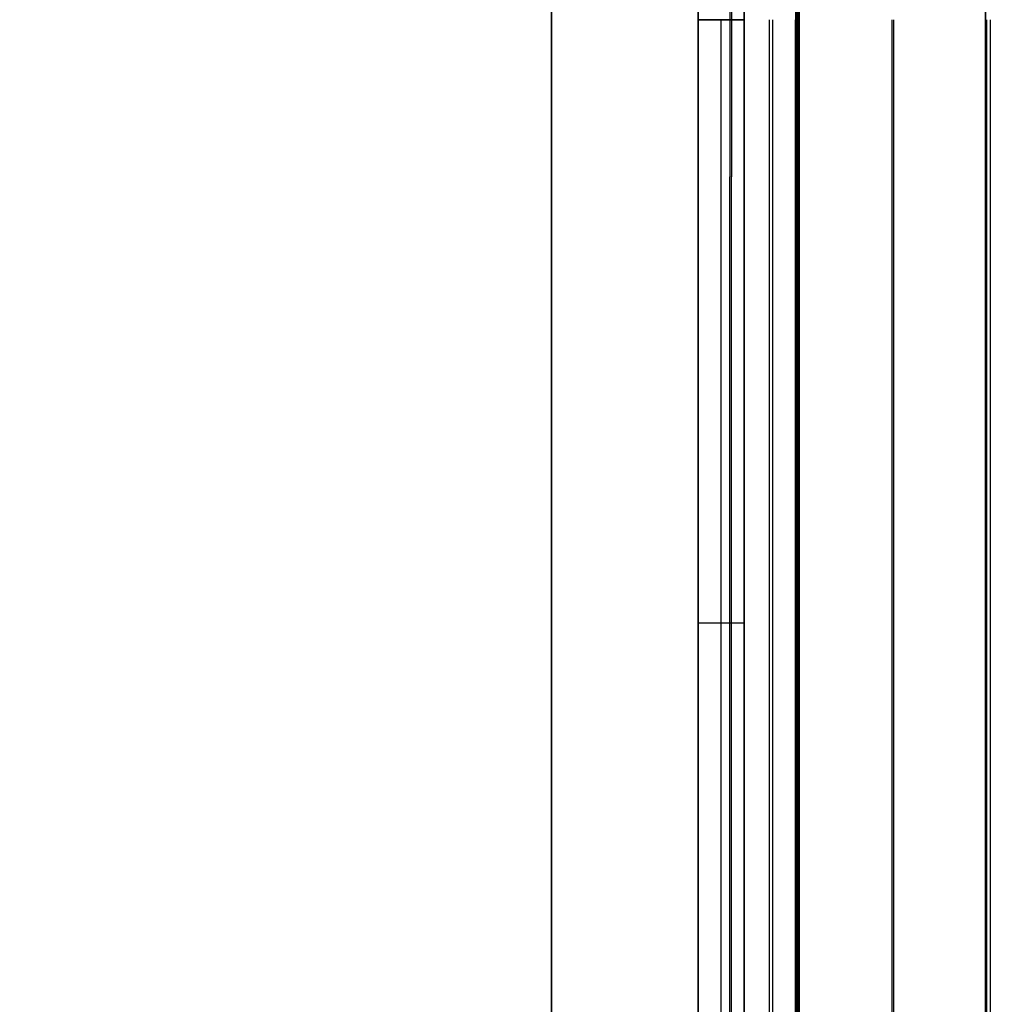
# Model space of a CAD drawing. Header units: millimetres. Extents: x -630 to 192, y -7 to 1615.
# Tile 112 of 249: x -219 to 181, y 398 to 804. Entities that reach past the tile are written whole.
import ezdxf

# ---------------------------------------------------------------- set-up
doc = ezdxf.new("R2010")
doc.units = ezdxf.units.MM
doc.header["$MEASUREMENT"] = 0
doc.layers.add('OVIDIO 160x80x72h', color=7, linetype='Continuous')

msp = doc.modelspace()

# ---------------------------------------------------------------- linework, layer by layer
at = {"layer": 'OVIDIO 160x80x72h'}
for points in [[(178.77, 1588.45), (178.77, 803.77)], [(178.77, 803.77), (178.77, 1588.45)], [(79.31, 803.77), (79.31, 1500.7)], [(79.31, 803.77), (79.31, 1500.7)], [(79.31, 1500.7), (79.31, 803.77)], [(79.31, 1500.7), (79.31, 803.77)], [(60.43, 803.77), (60.43, 1476.93)], [(60.43, 1476.93), (60.43, 803.77)], [(60.43, 1476.93), (60.43, 803.77)], [(60.43, 803.77), (60.43, 1476.93)], [(100.67, 803.77), (100.67, 1450.35)], [(100.67, 1450.35), (100.67, 803.77)], [(101.34, 1450.35), (101.34, 803.77)], [(101.34, 803.77), (101.34, 1450.35)], [(102.01, 1450.35), (102.01, 803.77)], [(102.01, 803.77), (102.01, 1450.35)], [(73.43, 1380.41), (73.43, 738.99)], [(74.15, 1380.41), (74.15, 738.99)], [(60.43, 803.77), (79.31, 803.77)], [(79.31, 803.77), (60.43, 803.77)], [(60.43, 130.61), (60.43, 803.77)], [(60.43, 803.77), (79.31, 803.77)], [(60.43, 803.77), (60.43, 130.61)], [(60.43, 130.61), (60.43, 803.77)], [(60.43, 130.61), (60.43, 803.77)], [(79.31, 803.77), (60.43, 803.77)], [(60.43, 803.77), (60.43, 130.61)], [(69.87, 116.2), (69.87, 803.77)], [(69.87, 116.2), (69.87, 803.77)], [(79.31, 106.84), (79.31, 803.77)], [(79.31, 803.77), (79.31, 106.84)], [(79.31, 803.77), (79.31, 106.84)], [(79.31, 106.84), (79.31, 803.77)], [(89.79, 94.87), (89.79, 803.77)], [(91.13, 94.87), (91.13, 803.77)], [(100.48, 157.19), (100.48, 803.77)], [(100.67, 157.19), (100.67, 803.77)], [(100.67, 803.77), (100.67, 157.19)], [(100.95, 157.19), (100.95, 803.77)], [(101.34, 803.77), (101.34, 157.19)], [(101.34, 157.19), (101.34, 803.77)], [(102.01, 803.77), (102.01, 157.19)], [(102.01, 157.19), (102.01, 803.77)], [(140.17, 803.77), (140.17, 91.75)], [(140.84, 803.77), (140.84, 91.75)], [(178.77, 19.09), (178.77, 803.77)], [(178.77, 803.77), (178.77, 19.09)], [(179.26, 803.77), (179.26, 19.09)], [(180.72, 803.77), (180.72, 19.09)], [(73.43, 97.56), (73.43, 738.99)], [(74.15, 97.57), (74.15, 738.99)], [(79.31, 555.31), (60.43, 555.31)], [(79.31, 555.31), (60.43, 555.31)]]:
    msp.add_lwpolyline(points, dxfattribs=at)
at = {"layer": 'OVIDIO 160x80x72h', "extrusion": (1, 0, 0)}
for points in [[(803.77, 719.87), (1588.45, 719.87)], [(1588.45, 719.87), (803.77, 719.87)], [(1588.07, 717.58), (803.77, 717.58)], [(803.77, 717.58), (1588.07, 717.58)], [(1502.1, 717.79), (803.77, 717.79)], [(803.77, 717.79), (1502.1, 717.79)], [(1502.1, 718.46), (803.77, 718.46)], [(803.77, 718.46), (1502.1, 718.46)], [(803.77, 679.64), (1450.35, 679.64)], [(1450.35, 679.64), (803.77, 679.64)], [(803.77, 719.87), (803.77, 718.37)], [(803.77, 717.79), (105.44, 717.79)], [(105.44, 717.79), (803.77, 717.79)], [(105.44, 718.46), (803.77, 718.46)], [(803.77, 718.46), (105.44, 718.46)], [(157.19, 679.64), (803.77, 679.64)], [(803.77, 679.64), (157.19, 679.64)], [(803.77, 719.87), (19.09, 719.87)], [(19.09, 719.87), (803.77, 719.87)], [(19.47, 717.58), (803.77, 717.58)], [(803.77, 717.58), (19.47, 717.58)], [(567.19, 719.87), (567.19, 718.37)]]:
    msp.add_lwpolyline(points, dxfattribs=at)
at = {"layer": 'OVIDIO 160x80x72h', "extrusion": (1, -9.4522e-07, 0)}
for points in [[(1588.07, 718.92), (803.77, 718.92)], [(803.77, 718.92), (1588.07, 718.92)]]:
    msp.add_lwpolyline(points, dxfattribs=at)
at = {"layer": 'OVIDIO 160x80x72h', "extrusion": (0, 1, 0)}
for points in [[(-178.77, 719.87), (219.11, 719.87)], [(219.11, 721.37), (-178.77, 721.37)], [(-178.77, 721.37), (219.11, 721.37)], [(219.11, 719.87), (-178.77, 719.87)], [(-80.25, 717.79), (-80.24, 717.82), (-80.22, 717.85), (-80.2, 717.88), (-80.18, 717.91), (-80.16, 717.94), (-80.14, 717.96), (-80.12, 717.99), (-80.09, 718.02), (-80.07, 718.05), (-80.05, 718.06), (-80.04, 718.07), (-80.03, 718.09), (-80.01, 718.1), (-80, 718.11), (-79.99, 718.12), (-79.97, 718.13), (-79.96, 718.15), (-79.94, 718.16), (-79.93, 718.17), (-79.91, 718.18), (-79.9, 718.19), (-79.88, 718.2), (-79.87, 718.21), (-79.85, 718.22), (-79.83, 718.23), (-79.82, 718.24), (-79.8, 718.25), (-79.78, 718.25), (-79.77, 718.26), (-79.75, 718.27), (-79.73, 718.28), (-79.72, 718.29), (-79.7, 718.29), (-79.68, 718.3), (-79.66, 718.31), (-79.65, 718.31), (-79.63, 718.32), (-79.59, 718.33), (-79.56, 718.34), (-79.52, 718.34), (-79.49, 718.35), (-79.45, 718.36), (-79.42, 718.36), (-79.38, 718.36), (-79.35, 718.37), (-79.31, 718.37)], [(-79.31, 719.87), (-79.4, 719.86), (-79.48, 719.86), (-79.57, 719.85), (-79.65, 719.84), (-79.74, 719.83), (-79.82, 719.81), (-79.91, 719.8), (-80, 719.77), (-80.08, 719.75), (-80.12, 719.73), (-80.17, 719.72), (-80.21, 719.7), (-80.25, 719.69), (-80.29, 719.67), (-80.33, 719.65), (-80.37, 719.63), (-80.42, 719.62), (-80.46, 719.6), (-80.5, 719.57), (-80.54, 719.55), (-80.58, 719.53), (-80.61, 719.51), (-80.65, 719.49), (-80.69, 719.46), (-80.73, 719.44), (-80.77, 719.41), (-80.8, 719.38), (-80.84, 719.36), (-80.88, 719.33), (-80.91, 719.3), (-80.95, 719.27), (-80.98, 719.24), (-81.01, 719.22), (-81.05, 719.18), (-81.08, 719.15), (-81.11, 719.12), (-81.14, 719.09), (-81.2, 719.03), (-81.26, 718.96), (-81.32, 718.89), (-81.37, 718.82), (-81.42, 718.75), (-81.47, 718.68), (-81.51, 718.61), (-81.55, 718.53), (-81.59, 718.46)], [(-79.31, 718.37), (-79.35, 718.37), (-79.38, 718.36), (-79.42, 718.36), (-79.45, 718.36), (-79.49, 718.35), (-79.52, 718.34), (-79.56, 718.34), (-79.59, 718.33), (-79.63, 718.32), (-79.65, 718.31), (-79.66, 718.31), (-79.68, 718.3), (-79.7, 718.29), (-79.72, 718.29), (-79.73, 718.28), (-79.75, 718.27), (-79.77, 718.26), (-79.78, 718.25), (-79.8, 718.25), (-79.82, 718.24), (-79.83, 718.23), (-79.85, 718.22), (-79.87, 718.21), (-79.88, 718.2), (-79.9, 718.19), (-79.91, 718.18), (-79.93, 718.17), (-79.94, 718.16), (-79.96, 718.15), (-79.97, 718.13), (-79.99, 718.12), (-80, 718.11), (-80.01, 718.1), (-80.03, 718.09), (-80.04, 718.07), (-80.05, 718.06), (-80.07, 718.05), (-80.09, 718.02), (-80.12, 717.99), (-80.14, 717.96), (-80.16, 717.94), (-80.18, 717.91), (-80.2, 717.88), (-80.22, 717.85), (-80.24, 717.82), (-80.25, 717.79)], [(-81.59, 718.46), (-81.55, 718.53), (-81.51, 718.61), (-81.47, 718.68), (-81.42, 718.75), (-81.37, 718.82), (-81.32, 718.89), (-81.26, 718.96), (-81.2, 719.03), (-81.14, 719.09), (-81.11, 719.12), (-81.08, 719.15), (-81.05, 719.18), (-81.01, 719.22), (-80.98, 719.24), (-80.95, 719.27), (-80.91, 719.3), (-80.88, 719.33), (-80.84, 719.36), (-80.8, 719.38), (-80.77, 719.41), (-80.73, 719.44), (-80.69, 719.46), (-80.65, 719.49), (-80.61, 719.51), (-80.58, 719.53), (-80.54, 719.55), (-80.5, 719.57), (-80.46, 719.6), (-80.42, 719.62), (-80.37, 719.63), (-80.33, 719.65), (-80.29, 719.67), (-80.25, 719.69), (-80.21, 719.7), (-80.17, 719.72), (-80.12, 719.73), (-80.08, 719.75), (-80, 719.77), (-79.91, 719.8), (-79.82, 719.81), (-79.74, 719.83), (-79.65, 719.84), (-79.57, 719.85), (-79.48, 719.86), (-79.4, 719.86), (-79.31, 719.87)], [(-99.32, 679.64), (-80.25, 717.79)], [(-80.25, 717.79), (-99.32, 679.64)], [(-81.59, 718.46), (-100.67, 680.31)], [(-100.67, 680.31), (-81.59, 718.46)], [(-102.01, 678.75), (-101.97, 678.73), (-101.93, 678.71), (-101.88, 678.69), (-101.84, 678.67), (-101.8, 678.66), (-101.76, 678.64), (-101.71, 678.63), (-101.67, 678.62), (-101.62, 678.6), (-101.57, 678.59), (-101.53, 678.58), (-101.48, 678.57), (-101.43, 678.56), (-101.38, 678.56), (-101.34, 678.55), (-101.29, 678.54), (-101.24, 678.54), (-101.19, 678.54), (-101.14, 678.54), (-101.09, 678.54), (-101.03, 678.54), (-100.98, 678.54), (-100.93, 678.55), (-100.88, 678.55), (-100.83, 678.56), (-100.78, 678.56), (-100.73, 678.57), (-100.68, 678.58), (-100.63, 678.6), (-100.58, 678.61), (-100.53, 678.62), (-100.48, 678.64), (-100.43, 678.66), (-100.38, 678.67), (-100.33, 678.69), (-100.29, 678.72), (-100.24, 678.74), (-100.19, 678.76), (-100.15, 678.78), (-100.1, 678.81), (-100.06, 678.84), (-100.02, 678.86), (-99.98, 678.89), (-99.93, 678.92), (-99.89, 678.95), (-99.85, 678.98), (-99.82, 679.01), (-99.78, 679.05), (-99.74, 679.08), (-99.71, 679.11), (-99.67, 679.15), (-99.64, 679.18), (-99.61, 679.22), (-99.58, 679.26), (-99.55, 679.29), (-99.52, 679.33), (-99.49, 679.37), (-99.46, 679.41), (-99.44, 679.45), (-99.41, 679.49), (-99.39, 679.52), (-99.37, 679.56), (-99.34, 679.6), (-99.32, 679.64)], [(-99.32, 679.64), (-99.34, 679.6), (-99.37, 679.56), (-99.39, 679.52), (-99.41, 679.49), (-99.44, 679.45), (-99.46, 679.41), (-99.49, 679.37), (-99.52, 679.33), (-99.55, 679.29), (-99.58, 679.26), (-99.61, 679.22), (-99.64, 679.18), (-99.67, 679.15), (-99.71, 679.11), (-99.74, 679.08), (-99.78, 679.05), (-99.82, 679.01), (-99.85, 678.98), (-99.89, 678.95), (-99.93, 678.92), (-99.98, 678.89), (-100.02, 678.86), (-100.06, 678.84), (-100.1, 678.81), (-100.15, 678.78), (-100.19, 678.76), (-100.24, 678.74), (-100.29, 678.72), (-100.33, 678.69), (-100.38, 678.67), (-100.43, 678.66), (-100.48, 678.64), (-100.53, 678.62), (-100.58, 678.61), (-100.63, 678.6), (-100.68, 678.58), (-100.73, 678.57), (-100.78, 678.56), (-100.83, 678.56), (-100.88, 678.55), (-100.93, 678.55), (-100.98, 678.54), (-101.03, 678.54), (-101.09, 678.54), (-101.14, 678.54), (-101.19, 678.54), (-101.24, 678.54), (-101.29, 678.54), (-101.34, 678.55), (-101.38, 678.56), (-101.43, 678.56), (-101.48, 678.57), (-101.53, 678.58), (-101.57, 678.59), (-101.62, 678.6), (-101.67, 678.62), (-101.71, 678.63), (-101.76, 678.64), (-101.8, 678.66), (-101.84, 678.67), (-101.88, 678.69), (-101.93, 678.71), (-101.97, 678.73), (-102.01, 678.75)], [(-100.67, 680.31), (-100.67, 680.3), (-100.68, 680.29), (-100.68, 680.28), (-100.69, 680.27), (-100.69, 680.26), (-100.7, 680.25), (-100.71, 680.25), (-100.71, 680.24), (-100.72, 680.23), (-100.73, 680.22), (-100.74, 680.21), (-100.74, 680.2), (-100.75, 680.19), (-100.76, 680.18), (-100.77, 680.17), (-100.78, 680.16), (-100.79, 680.16), (-100.8, 680.15), (-100.81, 680.14), (-100.82, 680.13), (-100.83, 680.13), (-100.84, 680.12), (-100.85, 680.11), (-100.86, 680.11), (-100.87, 680.1), (-100.88, 680.09), (-100.89, 680.09), (-100.91, 680.08), (-100.92, 680.08), (-100.93, 680.07), (-100.94, 680.07), (-100.95, 680.06), (-100.97, 680.06), (-100.98, 680.06), (-100.99, 680.05), (-101, 680.05), (-101.02, 680.05), (-101.03, 680.04), (-101.04, 680.04), (-101.06, 680.04), (-101.07, 680.04), (-101.08, 680.04), (-101.09, 680.04), (-101.11, 680.04), (-101.12, 680.04), (-101.13, 680.04), (-101.14, 680.04), (-101.16, 680.04), (-101.17, 680.04), (-101.18, 680.04), (-101.19, 680.04), (-101.2, 680.05), (-101.22, 680.05), (-101.23, 680.05), (-101.24, 680.05), (-101.25, 680.06), (-101.26, 680.06), (-101.27, 680.06), (-101.28, 680.07), (-101.3, 680.07), (-101.31, 680.08), (-101.32, 680.08), (-101.33, 680.08), (-101.34, 680.09)], [(-101.34, 680.09), (-101.33, 680.08), (-101.32, 680.08), (-101.31, 680.08), (-101.3, 680.07), (-101.28, 680.07), (-101.27, 680.06), (-101.26, 680.06), (-101.25, 680.06), (-101.24, 680.05), (-101.23, 680.05), (-101.22, 680.05), (-101.2, 680.05), (-101.19, 680.04), (-101.18, 680.04), (-101.17, 680.04), (-101.16, 680.04), (-101.14, 680.04), (-101.13, 680.04), (-101.12, 680.04), (-101.11, 680.04), (-101.09, 680.04), (-101.08, 680.04), (-101.07, 680.04), (-101.06, 680.04), (-101.04, 680.04), (-101.03, 680.04), (-101.02, 680.05), (-101, 680.05), (-100.99, 680.05), (-100.98, 680.06), (-100.97, 680.06), (-100.95, 680.06), (-100.94, 680.07), (-100.93, 680.07), (-100.92, 680.08), (-100.91, 680.08), (-100.89, 680.09), (-100.88, 680.09), (-100.87, 680.1), (-100.86, 680.11), (-100.85, 680.11), (-100.84, 680.12), (-100.83, 680.13), (-100.82, 680.13), (-100.81, 680.14), (-100.8, 680.15), (-100.79, 680.16), (-100.78, 680.16), (-100.77, 680.17), (-100.76, 680.18), (-100.75, 680.19), (-100.74, 680.2), (-100.74, 680.21), (-100.73, 680.22), (-100.72, 680.23), (-100.71, 680.24), (-100.71, 680.25), (-100.7, 680.25), (-100.69, 680.26), (-100.69, 680.27), (-100.68, 680.28), (-100.68, 680.29), (-100.67, 680.3), (-100.67, 680.31)], [(-101.34, 680.09), (-178.99, 718.92)], [(-178.99, 718.92), (-101.34, 680.09)], [(-179.67, 717.58), (-102.01, 678.75)], [(-102.01, 678.75), (-179.67, 717.58)], [(-178.99, 718.92), (-179, 718.92), (-179.01, 718.93), (-179.02, 718.93), (-179.03, 718.94), (-179.04, 718.94), (-179.05, 718.95), (-179.05, 718.96), (-179.06, 718.96), (-179.07, 718.97), (-179.08, 718.97), (-179.09, 718.98), (-179.09, 718.99), (-179.1, 718.99), (-179.11, 719), (-179.12, 719.01), (-179.12, 719.02), (-179.13, 719.02), (-179.14, 719.03), (-179.15, 719.04), (-179.15, 719.05), (-179.16, 719.05), (-179.17, 719.06), (-179.17, 719.07), (-179.18, 719.08), (-179.19, 719.09), (-179.19, 719.1), (-179.2, 719.11), (-179.2, 719.12), (-179.21, 719.13), (-179.21, 719.14), (-179.22, 719.15), (-179.22, 719.16), (-179.23, 719.17), (-179.23, 719.18), (-179.24, 719.19), (-179.24, 719.2), (-179.24, 719.21), (-179.25, 719.22), (-179.25, 719.23), (-179.25, 719.24), (-179.26, 719.25), (-179.26, 719.26), (-179.26, 719.27), (-179.26, 719.28), (-179.26, 719.29), (-179.27, 719.3), (-179.27, 719.31), (-179.27, 719.32), (-179.27, 719.33), (-179.27, 719.34), (-179.27, 719.35), (-179.27, 719.36), (-179.27, 719.37), (-179.27, 719.38), (-179.27, 719.39), (-179.27, 719.4), (-179.27, 719.41), (-179.27, 719.42), (-179.27, 719.43), (-179.26, 719.44), (-179.26, 719.45), (-179.26, 719.46), (-179.26, 719.47), (-179.26, 719.48), (-179.25, 719.49), (-179.25, 719.5), (-179.25, 719.51), (-179.25, 719.52), (-179.24, 719.53), (-179.24, 719.54), (-179.24, 719.55), (-179.23, 719.56), (-179.23, 719.57), (-179.22, 719.58), (-179.22, 719.59), (-179.22, 719.59), (-179.21, 719.6), (-179.21, 719.61), (-179.2, 719.62), (-179.19, 719.63), (-179.19, 719.64), (-179.18, 719.65), (-179.18, 719.66), (-179.17, 719.67), (-179.16, 719.67), (-179.16, 719.68), (-179.15, 719.69), (-179.14, 719.7), (-179.14, 719.71), (-179.13, 719.71), (-179.12, 719.72), (-179.11, 719.73), (-179.11, 719.74), (-179.1, 719.74), (-179.09, 719.75), (-179.08, 719.76), (-179.07, 719.77), (-179.06, 719.77), (-179.05, 719.78), (-179.05, 719.78), (-179.04, 719.79), (-179.03, 719.8), (-179.02, 719.8), (-179.01, 719.81), (-179, 719.81), (-178.99, 719.82), (-178.98, 719.82), (-178.97, 719.82), (-178.96, 719.83), (-178.95, 719.83), (-178.94, 719.84), (-178.93, 719.84), (-178.92, 719.84), (-178.91, 719.85), (-178.9, 719.85), (-178.89, 719.85), (-178.88, 719.85), (-178.87, 719.86), (-178.86, 719.86), (-178.85, 719.86), (-178.84, 719.86), (-178.83, 719.86), (-178.82, 719.86), (-178.81, 719.86), (-178.8, 719.87), (-178.79, 719.87), (-178.78, 719.87), (-178.77, 719.87)], [(-178.77, 719.87), (-178.78, 719.87), (-178.79, 719.87), (-178.8, 719.87), (-178.81, 719.86), (-178.82, 719.86), (-178.83, 719.86), (-178.84, 719.86), (-178.85, 719.86), (-178.86, 719.86), (-178.87, 719.86), (-178.88, 719.85), (-178.89, 719.85), (-178.9, 719.85), (-178.91, 719.85), (-178.92, 719.84), (-178.93, 719.84), (-178.94, 719.84), (-178.95, 719.83), (-178.96, 719.83), (-178.97, 719.82), (-178.98, 719.82), (-178.99, 719.82), (-179, 719.81), (-179.01, 719.81), (-179.02, 719.8), (-179.03, 719.8), (-179.04, 719.79), (-179.05, 719.78), (-179.05, 719.78), (-179.06, 719.77), (-179.07, 719.77), (-179.08, 719.76), (-179.09, 719.75), (-179.1, 719.74), (-179.11, 719.74), (-179.11, 719.73), (-179.12, 719.72), (-179.13, 719.71), (-179.14, 719.71), (-179.14, 719.7), (-179.15, 719.69), (-179.16, 719.68), (-179.16, 719.67), (-179.17, 719.67), (-179.18, 719.66), (-179.18, 719.65), (-179.19, 719.64), (-179.19, 719.63), (-179.2, 719.62), (-179.21, 719.61), (-179.21, 719.6), (-179.22, 719.59), (-179.22, 719.59), (-179.22, 719.58), (-179.23, 719.57), (-179.23, 719.56), (-179.24, 719.55), (-179.24, 719.54), (-179.24, 719.53), (-179.25, 719.52), (-179.25, 719.51), (-179.25, 719.5), (-179.25, 719.49), (-179.26, 719.48), (-179.26, 719.47), (-179.26, 719.46), (-179.26, 719.45), (-179.26, 719.44), (-179.27, 719.43), (-179.27, 719.42), (-179.27, 719.41), (-179.27, 719.4), (-179.27, 719.39), (-179.27, 719.38), (-179.27, 719.37), (-179.27, 719.36), (-179.27, 719.35), (-179.27, 719.34), (-179.27, 719.33), (-179.27, 719.32), (-179.27, 719.31), (-179.27, 719.3), (-179.26, 719.29), (-179.26, 719.28), (-179.26, 719.27), (-179.26, 719.26), (-179.26, 719.25), (-179.25, 719.24), (-179.25, 719.23), (-179.25, 719.22), (-179.24, 719.21), (-179.24, 719.2), (-179.24, 719.19), (-179.23, 719.18), (-179.23, 719.17), (-179.22, 719.16), (-179.22, 719.15), (-179.21, 719.14), (-179.21, 719.13), (-179.2, 719.12), (-179.2, 719.11), (-179.19, 719.1), (-179.19, 719.09), (-179.18, 719.08), (-179.17, 719.07), (-179.17, 719.06), (-179.16, 719.05), (-179.15, 719.05), (-179.15, 719.04), (-179.14, 719.03), (-179.13, 719.02), (-179.12, 719.02), (-179.12, 719.01), (-179.11, 719), (-179.1, 718.99), (-179.09, 718.99), (-179.09, 718.98), (-179.08, 718.97), (-179.07, 718.97), (-179.06, 718.96), (-179.05, 718.96), (-179.05, 718.95), (-179.04, 718.94), (-179.03, 718.94), (-179.02, 718.93), (-179.01, 718.93), (-179, 718.92), (-178.99, 718.92)], [(-99.32, 679.64), (-99.35, 679.6), (-99.37, 679.56), (-99.39, 679.52), (-99.42, 679.47), (-99.45, 679.43), (-99.47, 679.39), (-99.5, 679.35), (-99.53, 679.31), (-99.56, 679.27), (-99.59, 679.24), (-99.63, 679.2), (-99.66, 679.16), (-99.69, 679.13), (-99.73, 679.09), (-99.77, 679.06), (-99.8, 679.03), (-99.84, 678.99), (-99.88, 678.96), (-99.92, 678.93), (-99.96, 678.9), (-100, 678.87), (-100.04, 678.85), (-100.08, 678.82), (-100.13, 678.8), (-100.17, 678.77), (-100.21, 678.75), (-100.26, 678.73), (-100.3, 678.71), (-100.35, 678.69), (-100.39, 678.67), (-100.43, 678.66), (-100.48, 678.64), (-100.53, 678.63), (-100.57, 678.61), (-100.62, 678.6), (-100.67, 678.59), (-100.71, 678.58), (-100.76, 678.57), (-100.81, 678.56), (-100.86, 678.55), (-100.91, 678.55), (-100.96, 678.54), (-101.01, 678.54), (-101.05, 678.54), (-101.1, 678.54), (-101.15, 678.54), (-101.2, 678.54), (-101.25, 678.54), (-101.3, 678.55), (-101.35, 678.55), (-101.4, 678.56), (-101.45, 678.57), (-101.5, 678.57), (-101.55, 678.58), (-101.6, 678.6), (-101.64, 678.61), (-101.69, 678.62), (-101.74, 678.64), (-101.78, 678.65), (-101.83, 678.67), (-101.88, 678.69), (-101.92, 678.71), (-101.96, 678.73), (-102.01, 678.75)], [(-100.67, 680.31), (-100.67, 680.3), (-100.68, 680.29), (-100.68, 680.28), (-100.69, 680.27), (-100.7, 680.26), (-100.7, 680.25), (-100.71, 680.24), (-100.72, 680.23), (-100.72, 680.22), (-100.73, 680.21), (-100.74, 680.2), (-100.75, 680.19), (-100.76, 680.18), (-100.77, 680.18), (-100.78, 680.17), (-100.79, 680.16), (-100.79, 680.15), (-100.8, 680.14), (-100.81, 680.14), (-100.82, 680.13), (-100.83, 680.12), (-100.84, 680.11), (-100.86, 680.11), (-100.87, 680.1), (-100.88, 680.1), (-100.89, 680.09), (-100.9, 680.09), (-100.91, 680.08), (-100.92, 680.08), (-100.93, 680.07), (-100.94, 680.07), (-100.95, 680.06), (-100.97, 680.06), (-100.98, 680.06), (-100.99, 680.05), (-101, 680.05), (-101.01, 680.05), (-101.02, 680.04), (-101.04, 680.04), (-101.05, 680.04), (-101.06, 680.04), (-101.07, 680.04), (-101.09, 680.04), (-101.1, 680.04), (-101.11, 680.04), (-101.12, 680.04), (-101.14, 680.04), (-101.15, 680.04), (-101.16, 680.04), (-101.17, 680.04), (-101.18, 680.04), (-101.2, 680.04), (-101.21, 680.05), (-101.22, 680.05), (-101.23, 680.05), (-101.25, 680.05), (-101.26, 680.06), (-101.27, 680.06), (-101.28, 680.07), (-101.29, 680.07), (-101.3, 680.07), (-101.31, 680.08), (-101.33, 680.08), (-101.34, 680.09)], [(-80.25, 717.79), (-80.24, 717.82), (-80.22, 717.85), (-80.2, 717.88), (-80.18, 717.91), (-80.16, 717.94), (-80.14, 717.96), (-80.12, 717.99), (-80.09, 718.02), (-80.07, 718.05), (-80.05, 718.06), (-80.04, 718.07), (-80.03, 718.09), (-80.01, 718.1), (-80, 718.11), (-79.99, 718.12), (-79.97, 718.13), (-79.96, 718.15), (-79.94, 718.16), (-79.93, 718.17), (-79.91, 718.18), (-79.9, 718.19), (-79.88, 718.2), (-79.87, 718.21), (-79.85, 718.22), (-79.83, 718.23), (-79.82, 718.24), (-79.8, 718.25), (-79.78, 718.25), (-79.77, 718.26), (-79.75, 718.27), (-79.73, 718.28), (-79.72, 718.29), (-79.7, 718.29), (-79.68, 718.3), (-79.66, 718.31), (-79.65, 718.31), (-79.63, 718.32), (-79.59, 718.33), (-79.56, 718.34), (-79.52, 718.34), (-79.49, 718.35), (-79.45, 718.36), (-79.42, 718.36), (-79.38, 718.36), (-79.35, 718.37), (-79.31, 718.37)], [(-81.59, 718.46), (-81.55, 718.53), (-81.51, 718.61), (-81.47, 718.68), (-81.42, 718.75), (-81.37, 718.82), (-81.32, 718.89), (-81.26, 718.96), (-81.2, 719.03), (-81.14, 719.09), (-81.11, 719.12), (-81.08, 719.15), (-81.05, 719.18), (-81.01, 719.22), (-80.98, 719.24), (-80.95, 719.27), (-80.91, 719.3), (-80.88, 719.33), (-80.84, 719.36), (-80.8, 719.38), (-80.77, 719.41), (-80.73, 719.44), (-80.69, 719.46), (-80.65, 719.49), (-80.61, 719.51), (-80.58, 719.53), (-80.54, 719.55), (-80.5, 719.57), (-80.46, 719.6), (-80.42, 719.62), (-80.37, 719.63), (-80.33, 719.65), (-80.29, 719.67), (-80.25, 719.69), (-80.21, 719.7), (-80.17, 719.72), (-80.12, 719.73), (-80.08, 719.75), (-80, 719.77), (-79.91, 719.8), (-79.82, 719.81), (-79.74, 719.83), (-79.65, 719.84), (-79.57, 719.85), (-79.48, 719.86), (-79.4, 719.86), (-79.31, 719.87)], [(-99.32, 679.64), (-80.25, 717.79)], [(-100.67, 680.31), (-81.59, 718.46)], [(-178.99, 718.92), (-101.34, 680.09)], [(-179.67, 717.58), (-102.01, 678.75)], [(-178.77, 721.37), (-178.81, 721.37), (-178.85, 721.36), (-178.89, 721.36), (-178.93, 721.36), (-178.97, 721.36), (-179.01, 721.35), (-179.05, 721.35), (-179.09, 721.34), (-179.13, 721.33), (-179.17, 721.33), (-179.21, 721.32), (-179.25, 721.31), (-179.29, 721.3), (-179.33, 721.29), (-179.37, 721.27), (-179.41, 721.26), (-179.45, 721.25), (-179.49, 721.23), (-179.53, 721.21), (-179.57, 721.2), (-179.61, 721.18), (-179.65, 721.16), (-179.69, 721.14), (-179.73, 721.12), (-179.77, 721.1), (-179.8, 721.08), (-179.84, 721.06), (-179.88, 721.03), (-179.91, 721.01), (-179.95, 720.98), (-179.98, 720.96), (-180.02, 720.93), (-180.05, 720.9), (-180.08, 720.87), (-180.12, 720.85), (-180.15, 720.82), (-180.18, 720.79), (-180.21, 720.76), (-180.24, 720.72), (-180.27, 720.69), (-180.3, 720.66), (-180.32, 720.63), (-180.35, 720.59), (-180.38, 720.56), (-180.4, 720.52), (-180.43, 720.49), (-180.45, 720.45), (-180.47, 720.42), (-180.49, 720.38), (-180.51, 720.35), (-180.53, 720.31), (-180.55, 720.27), (-180.57, 720.24), (-180.59, 720.2), (-180.61, 720.16), (-180.62, 720.13), (-180.64, 720.09), (-180.65, 720.05), (-180.66, 720.01), (-180.68, 719.98), (-180.69, 719.94), (-180.7, 719.9), (-180.71, 719.86), (-180.72, 719.83), (-180.73, 719.79), (-180.73, 719.75), (-180.74, 719.71), (-180.75, 719.67), (-180.75, 719.63), (-180.76, 719.59), (-180.76, 719.55), (-180.77, 719.51), (-180.77, 719.47), (-180.77, 719.43), (-180.77, 719.39), (-180.77, 719.35), (-180.77, 719.31), (-180.77, 719.27), (-180.77, 719.23), (-180.76, 719.18), (-180.76, 719.14), (-180.75, 719.1), (-180.75, 719.06), (-180.74, 719.02), (-180.73, 718.98), (-180.72, 718.93), (-180.71, 718.89), (-180.7, 718.85), (-180.69, 718.81), (-180.68, 718.77), (-180.67, 718.73), (-180.65, 718.68), (-180.64, 718.64), (-180.62, 718.6), (-180.6, 718.56), (-180.59, 718.52), (-180.57, 718.49), (-180.55, 718.45), (-180.53, 718.41), (-180.51, 718.37), (-180.48, 718.33), (-180.46, 718.3), (-180.44, 718.26), (-180.41, 718.22), (-180.39, 718.19), (-180.36, 718.15), (-180.34, 718.12), (-180.31, 718.09), (-180.28, 718.05), (-180.25, 718.02), (-180.22, 717.99), (-180.19, 717.96), (-180.16, 717.93), (-180.13, 717.9), (-180.1, 717.87), (-180.07, 717.85), (-180.04, 717.82), (-180.01, 717.79), (-179.97, 717.77), (-179.94, 717.74), (-179.91, 717.72), (-179.87, 717.7), (-179.84, 717.67), (-179.8, 717.65), (-179.77, 717.63), (-179.74, 717.61), (-179.7, 717.6), (-179.67, 717.58)], [(-178.77, 719.87), (-178.78, 719.87), (-178.79, 719.87), (-178.8, 719.87), (-178.81, 719.86), (-178.82, 719.86), (-178.83, 719.86), (-178.84, 719.86), (-178.85, 719.86), (-178.86, 719.86), (-178.87, 719.86), (-178.88, 719.85), (-178.89, 719.85), (-178.9, 719.85), (-178.91, 719.85), (-178.92, 719.84), (-178.93, 719.84), (-178.94, 719.84), (-178.95, 719.83), (-178.96, 719.83), (-178.97, 719.82), (-178.98, 719.82), (-178.99, 719.82), (-179, 719.81), (-179.01, 719.81), (-179.02, 719.8), (-179.03, 719.79), (-179.04, 719.79), (-179.05, 719.78), (-179.06, 719.78), (-179.07, 719.77), (-179.07, 719.76), (-179.08, 719.76), (-179.09, 719.75), (-179.1, 719.74), (-179.11, 719.74), (-179.12, 719.73), (-179.12, 719.72), (-179.13, 719.71), (-179.14, 719.71), (-179.15, 719.7), (-179.15, 719.69), (-179.16, 719.68), (-179.17, 719.67), (-179.17, 719.66), (-179.18, 719.66), (-179.18, 719.65), (-179.19, 719.64), (-179.2, 719.63), (-179.2, 719.62), (-179.21, 719.61), (-179.21, 719.6), (-179.22, 719.59), (-179.22, 719.58), (-179.23, 719.57), (-179.23, 719.57), (-179.23, 719.56), (-179.24, 719.55), (-179.24, 719.54), (-179.24, 719.53), (-179.25, 719.52), (-179.25, 719.51), (-179.25, 719.5), (-179.26, 719.49), (-179.26, 719.48), (-179.26, 719.47), (-179.26, 719.46), (-179.26, 719.45), (-179.27, 719.44), (-179.27, 719.43), (-179.27, 719.42), (-179.27, 719.41), (-179.27, 719.4), (-179.27, 719.39), (-179.27, 719.38), (-179.27, 719.37), (-179.27, 719.36), (-179.27, 719.35), (-179.27, 719.34), (-179.27, 719.33), (-179.27, 719.32), (-179.27, 719.31), (-179.27, 719.3), (-179.27, 719.29), (-179.26, 719.28), (-179.26, 719.27), (-179.26, 719.26), (-179.26, 719.25), (-179.25, 719.24), (-179.25, 719.23), (-179.25, 719.22), (-179.24, 719.21), (-179.24, 719.2), (-179.24, 719.19), (-179.23, 719.18), (-179.23, 719.17), (-179.22, 719.16), (-179.22, 719.15), (-179.21, 719.14), (-179.21, 719.13), (-179.2, 719.12), (-179.2, 719.11), (-179.19, 719.1), (-179.19, 719.09), (-179.18, 719.08), (-179.18, 719.07), (-179.17, 719.06), (-179.16, 719.05), (-179.16, 719.05), (-179.15, 719.04), (-179.14, 719.03), (-179.13, 719.02), (-179.13, 719.01), (-179.12, 719.01), (-179.11, 719), (-179.1, 718.99), (-179.1, 718.99), (-179.09, 718.98), (-179.08, 718.97), (-179.07, 718.97), (-179.06, 718.96), (-179.05, 718.95), (-179.05, 718.95), (-179.04, 718.94), (-179.03, 718.94), (-179.02, 718.93), (-179.01, 718.93), (-179, 718.92), (-178.99, 718.92)], [(219.11, 721.37), (-178.77, 721.37)], [(219.11, 719.87), (-178.77, 719.87)]]:
    msp.add_lwpolyline(points, dxfattribs=at)
at = {"layer": 'OVIDIO 160x80x72h', "extrusion": (1, 9.4522e-07, 0)}
for points in [[(19.47, 718.92), (803.77, 718.92)], [(803.77, 718.92), (19.47, 718.92)]]:
    msp.add_lwpolyline(points, dxfattribs=at)

doc.saveas('drawing.dxf')
